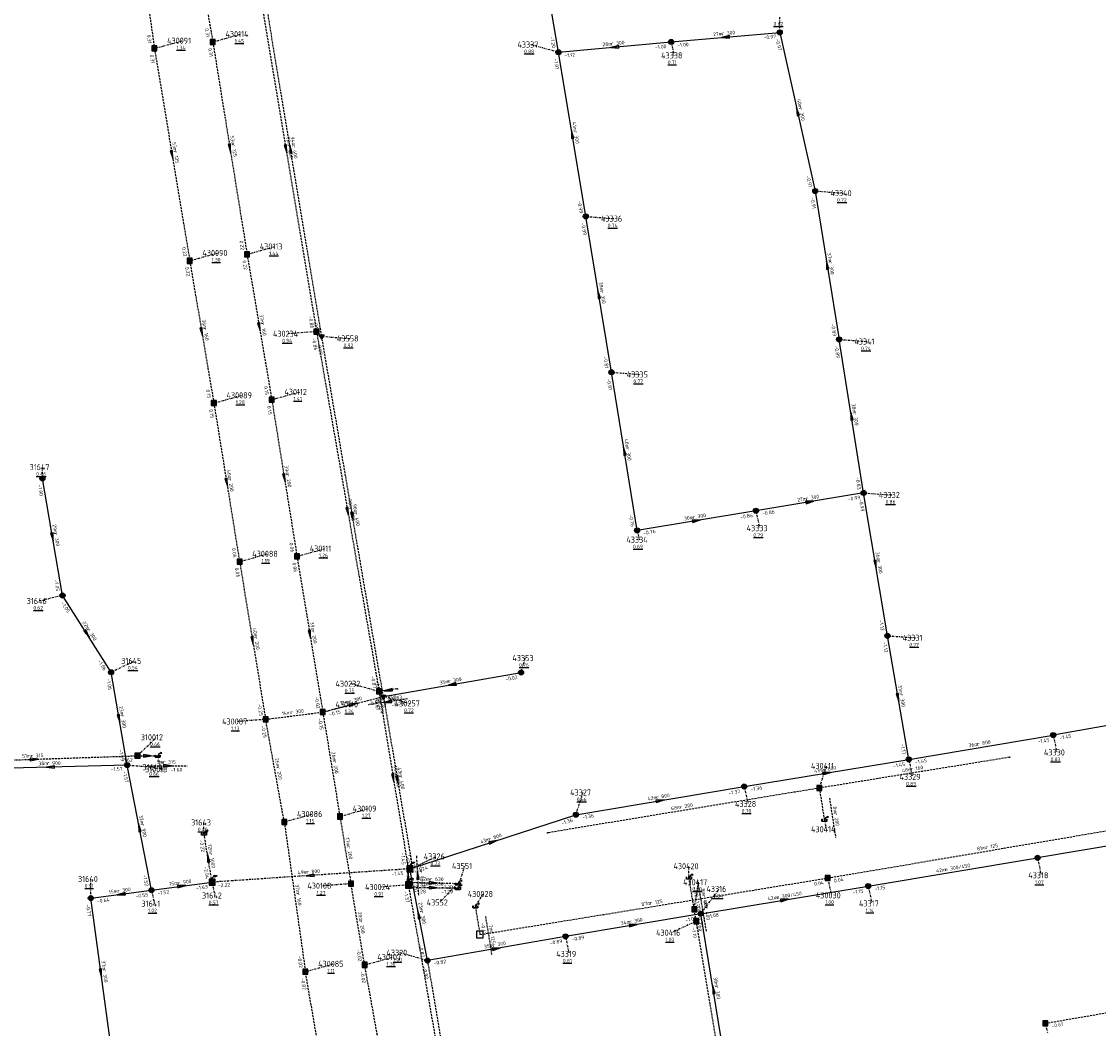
# Model space of a CAD drawing. Extents: x 188323 to 208361, y 565368 to 574910.
# Tile 95 of 256: x 201560 to 201826, y 568140 to 568389. Entities that reach past the tile are written whole.
import ezdxf

# ---------------------------------------------------------------- set-up
doc = ezdxf.new("R2010")
doc.units = 0
for name, pattern in [('BORDER', [1.75, 0.5, -0.25, 0.5, -0.25, 0, -0.25]), ('DASHDOT', [1, 0.5, -0.25, 0, -0.25]), ('DASHED', [0.75, 0.5, -0.25])]:
    doc.linetypes.add(name, pattern=pattern)
doc.layers.get('0').update_dxf_attribs({"linetype": 'CONTINUOUS'})
for name, color, linetype in [('RIO-AFM', 7, 'CONTINUOUS'), ('RIO-BOK', 7, 'CONTINUOUS'), ('RIO-DET', 7, 'CONTINUOUS'), ('RIO-KNP', 7, 'CONTINUOUS'), ('RIO-KNR', 7, 'CONTINUOUS'), ('RIO-LAG_0B', 7, 'CONTINUOUS'), ('RIO-LAG_1B', 7, 'DASHED'), ('RIO-LAG_2B', 7, 'DASHED'), ('RIO-LAG_4', 7, 'BORDER'), ('RIO-LEN', 7, 'CONTINUOUS'), ('RIO-MVD', 1, 'CONTINUOUS'), ('RIO-VRB', 6, 'DASHDOT'), ('RIO-VRH', 7, 'CONTINUOUS')]:
    doc.layers.add(name, color=color, linetype=linetype)
doc.styles.add('RIO-TXT', font='isocp.shx')

# ---------------------------------------------------------------- blocks, each defined once
blk = doc.blocks.new('L_VHR')
blk.add_lwpolyline([(-0.5, 0), (0.5, 0), (-0.5, 0.15), (-0.5, -0.15), (0.5, 0)])
blk = doc.blocks.new('K_IPR')
blk.add_lwpolyline([(-0.5, -0.5), (0.5, -0.5), (0.5, 0.5), (-0.5, 0.5)], close=True)
blk.add_solid([(-0.5, 0.5), (0.5, 0.5), (-0.5, -0.5), (0.5, -0.5)])
at = {"style": 'RIO-TXT', "flags": 1}
blk.add_attdef('KNOOPNAAM', (2, 2), '', height=1, dxfattribs=at)
blk = doc.blocks.new('K_UTB')
blk.add_lwpolyline([(0.5, 0.15), (0.5, -0.3), (-0.5, -0.3), (-0.5, 0.15), (-0.45, 0.15), (-0.45, -0.25), (0, -0.25), (0.45, -0.25), (0.45, 0.15)], close=True)
blk.add_lwpolyline([(0.85, 0.6), (0.55, 0.65), (0.614828, 0.459583), (0.850842, 0.598937)])
blk.add_arc((0.85, -0.25), 0.85, 90, 180)
at = {"style": 'RIO-TXT', "flags": 1}
blk.add_attdef('KNOOPNAAM', (2, 2), '', height=1, dxfattribs=at)
blk = doc.blocks.new('K_IPG')
blk.add_circle((0, 0), 0.5)
for points in [[(0, 0), (-0.5, 0), (-0.433013, 0.25)], [(0, 0), (-0.433013, -0.25), (-0.5, 0)], [(0, 0), (-0.433013, 0.25), (-0.25, 0.433013)], [(0, 0), (-0.25, -0.433013), (-0.433013, -0.25)], [(0, 0), (-0.25, 0.433013), (0, 0.5)], [(0, 0), (0, -0.5), (-0.25, -0.433013)], [(0, 0), (0, 0.5), (0.25, 0.433013)], [(0, 0), (0.25, 0.433013), (0.433013, 0.25)], [(0, 0), (0.433013, 0.25), (0.5, 0)], [(0, 0), (0.5, 0), (0.433013, -0.25)], [(0, 0), (0.433013, -0.25), (0.25, -0.433013)], [(0, 0), (0.25, -0.433013), (0, -0.5)]]:
    blk.add_solid(points)
at = {"style": 'RIO-TXT', "flags": 1}
blk.add_attdef('KNOOPNAAM', (2, 2), '', height=1, dxfattribs=at)
blk = doc.blocks.new('K_OVL')
for points in [[(0.6, 0.6), (-0.6, 0.6), (-0.6, -0.6), (0.6, -0.6)], [(1, 1.25), (0.474823, 0.983111), (0.413034, 1.369554)]]:
    blk.add_lwpolyline(points, close=True)
blk.add_arc((0.81571, 0.439293), 0.83139, 77.193131, 168.854604)
blk.add_solid([(-0.6, 0.6), (0.6, 0.6), (-0.6, -0.6), (0.6, -0.6)])
at = {"style": 'RIO-TXT', "flags": 1}
blk.add_attdef('KNOOPNAAM', (2, 2), '', height=1, dxfattribs=at)
blk = doc.blocks.new('K_DIV')
for p, q in [((-0.65, 0.65), (-0.65, -0.65)), ((0.65, 0.65), (-0.65, 0.65)), ((0.65, -0.65), (0.65, 0.65)), ((-0.65, -0.65), (0.65, -0.65))]:
    blk.add_line(p, q)
blk = doc.blocks.new('K_FIC')
blk.add_circle((0, 0), 0.0625)
at = {"style": 'RIO-TXT', "flags": 1}
blk.add_attdef('KNOOPNAAM', (2, 2), '', height=1, dxfattribs=at)
blk = doc.blocks.new('K_IPD')
blk.add_lwpolyline([(-0.496027, 0.307994), (0.503973, 0.307994), (0.003973, -0.558031)], close=True)
blk.add_solid([(-0.496027, 0.307994), (0.503973, 0.307994), (0.003973, -0.558031)])
at = {"style": 'RIO-TXT', "flags": 1}
blk.add_attdef('KNOOPNAAM', (2, 2), '', height=1, dxfattribs=at)
blk = doc.blocks.new('455_03______310012____310013_')
at = {"layer": 'RIO-LAG_1B'}
blk.add_line((0, 0), (9.821, 0), dxfattribs=at)
at = {"layer": 'RIO-VRH', "xscale": 2, "yscale": 2, "zscale": 2}
blk.add_blockref('L_VHR', (4.9105, 0), dxfattribs=at)
at = {"layer": 'RIO-AFM', "style": 'RIO-TXT'}
blk.add_text('r 315', height=0.9, dxfattribs=at).set_placement((3.8306, 0.5))
at = {"layer": 'RIO-BOK', "style": 'RIO-TXT'}
for s, p in [('-1.59', (1.3998, -1.4)), ('-1.60', (5.7208, -1.4))]:
    blk.add_text(s, height=0.9, dxfattribs=at).set_placement(p)
at = {"layer": 'RIO-LEN', "style": 'RIO-TXT'}
blk.add_text('5m', height=0.9, dxfattribs=at).set_placement((2.2106, 0.5))
blk = doc.blocks.new('752_04______430024__c143326___c')
at = {"layer": 'RIO-LAG_4'}
blk.add_line((0, 0), (-0.477, 9.809), dxfattribs=at)
at = {"layer": 'RIO-VRH', "xscale": 2, "yscale": 2, "zscale": 2, "rotation": 92.7697}
blk.add_blockref('L_VHR', (-0.2385, 4.9045), dxfattribs=at)
at = {"layer": 'RIO-AFM', "style": 'RIO-TXT'}
blk.add_text('r 500', height=0.9, rotation=272.7697, dxfattribs=at).set_placement((0.2093, 6.0079))
at = {"layer": 'RIO-BOK', "style": 'RIO-TXT'}
for s, p in [('-1.45', (-1.807, 8.3426)), ('-1.37', (-1.5962, 4.0277))]:
    blk.add_text(s, height=0.9, rotation=272.7697, dxfattribs=at).set_placement(p)
at = {"layer": 'RIO-LEN', "style": 'RIO-TXT'}
blk.add_text('4m', height=0.9, rotation=272.7697, dxfattribs=at).set_placement((0.1303, 7.626))
blk = doc.blocks.new('754_04______430028____430029_')
at = {"layer": 'RIO-LAG_1B'}
blk.add_line((0, 0), (1.611, -9.688), dxfattribs=at)
at = {"layer": 'RIO-AFM', "style": 'RIO-TXT'}
blk.add_text('r 125', height=0.9, rotation=279.4174, dxfattribs=at).set_placement((1.1219, -3.6966))
at = {"layer": 'RIO-BOK', "style": 'RIO-TXT'}
blk.add_text('-0.42', height=0.9, rotation=279.4174, dxfattribs=at).set_placement((-1.1513, -1.6106))
at = {"layer": 'RIO-LEN', "style": 'RIO-TXT'}
blk.add_text('7m', height=0.9, rotation=279.4174, dxfattribs=at).set_placement((0.856, -2.0986))
blk = doc.blocks.new('778_04______430233____430232_')
at = {"layer": 'RIO-LAG_1B'}
blk.add_line((0, 0), (-9.714, -1.447), dxfattribs=at)
at = {"layer": 'RIO-VRH', "xscale": 2, "yscale": 2, "zscale": 2, "rotation": 188.4491}
blk.add_blockref('L_VHR', (-4.857, -0.7235), dxfattribs=at)
at = {"layer": 'RIO-AFM', "style": 'RIO-TXT'}
blk.add_text('r 250', height=0.9, rotation=368.4492, dxfattribs=at).set_placement((-5.9991, -0.3872))
at = {"layer": 'RIO-BOK', "style": 'RIO-TXT'}
for s, p in [('-0.87', (-8.1229, -2.6251)), ('-0.70', (-3.8493, -1.9874))]:
    blk.add_text(s, height=0.9, rotation=368.4492, dxfattribs=at).set_placement(p)
at = {"layer": 'RIO-LEN', "style": 'RIO-TXT'}
blk.add_text('5m', height=0.9, rotation=368.4492, dxfattribs=at).set_placement((-7.6014, -0.6263))
blk = doc.blocks.new('807_04______430411____430414_')
at = {"layer": 'RIO-LAG_1B'}
blk.add_line((0, 0), (1.505, -9.705), dxfattribs=at)
at = {"layer": 'RIO-AFM', "style": 'RIO-TXT'}
blk.add_text('r 200', height=0.9, rotation=278.787, dxfattribs=at).set_placement((1.0811, -3.7087))
at = {"layer": 'RIO-LEN', "style": 'RIO-TXT'}
blk.add_text('8m', height=0.9, rotation=278.787, dxfattribs=at).set_placement((0.8329, -2.1078))
blk = doc.blocks.new('808_04______430416____430417_')
at = {"layer": 'RIO-LAG_1B'}
blk.add_line((0, 0), (-1.639, 9.683), dxfattribs=at)
at = {"layer": 'RIO-AFM', "style": 'RIO-TXT'}
blk.add_text('r 400', height=0.9, rotation=279.5959, dxfattribs=at).set_placement((-0.5057, 5.9904))
at = {"layer": 'RIO-BOK', "style": 'RIO-TXT'}
for p in [(-2.7853, 8.0689), (-2.063, 3.8097)]:
    blk.add_text('-1.70', height=0.9, rotation=279.5959, dxfattribs=at).set_placement(p)
at = {"layer": 'RIO-LEN', "style": 'RIO-TXT'}
blk.add_text('3m', height=0.9, rotation=279.5959, dxfattribs=at).set_placement((-0.7765, 7.5876))
blk = doc.blocks.new('809_04______430417____430420_')
at = {"layer": 'RIO-LAG_1B'}
blk.add_line((0, 0), (-1.636, 9.683), dxfattribs=at)
at = {"layer": 'RIO-AFM', "style": 'RIO-TXT'}
blk.add_text('r 400', height=0.9, rotation=279.5764, dxfattribs=at).set_placement((-0.504, 5.99))
at = {"layer": 'RIO-BOK', "style": 'RIO-TXT'}
for p in [(-2.7828, 8.0693), (-2.062, 3.8098)]:
    blk.add_text('-1.10', height=0.9, rotation=279.5764, dxfattribs=at).set_placement(p)
at = {"layer": 'RIO-LEN', "style": 'RIO-TXT'}
blk.add_text('8m', height=0.9, rotation=279.5764, dxfattribs=at).set_placement((-0.7743, 7.5873))

msp = doc.modelspace()

# ---------------------------------------------------------------- linework, layer by layer
at = {"layer": 'RIO-LAG_0B'}
for p, q in [((201692.768, 568381.504), (201686.992, 568416.064)), ((201720.672, 568384.064), (201747.552, 568386.432)), ((201747.552, 568386.432), (201756.336, 568347.136)), ((201692.768, 568381.504), (201720.672, 568384.064)), ((201699.536, 568340.864), (201692.768, 568381.504)), ((201756.336, 568347.136), (201762.256, 568310.4)), ((201705.888, 568302.272), (201699.536, 568340.864)), ((201768.336, 568272.384), (201762.256, 568310.4)), ((201712.224, 568263.104), (201705.888, 568302.272)), ((201570, 568246.976), (201564.992, 568275.968)), ((201768.336, 568272.384), (201741.664, 568267.968)), ((201774.224, 568236.992), (201768.336, 568272.384)), ((201741.664, 568267.968), (201712.224, 568263.104)), ((201582, 568227.968), (201570, 568246.976)), ((201779.52, 568206.4), (201774.224, 568236.992)), ((201586, 568204.992), (201582, 568227.968)), ((201649.424, 568221.952), (201683.504, 568227.904)), ((201850.864, 568218.624), (201815.28, 568212.416)), ((201779.52, 568206.4), (201815.28, 568212.416)), ((201586, 568204.992), (201548, 568204.032)), ((201592, 568174.016), (201586, 568204.992)), ((201738.784, 568199.68), (201779.52, 568206.4)), ((201697.104, 568192.704), (201738.784, 568199.68)), ((201655.968, 568179.264), (201697.104, 568192.704)), ((201854.208, 568189.184), (201811.392, 568182.016)), ((201769.488, 568175.04), (201811.392, 568182.016)), ((201660.336, 568156.608), (201655.968, 568179.264)), ((201592, 568174.016), (201607.008, 568176)), ((201728.048, 568168.192), (201769.488, 568175.04)), ((201576.992, 568172.032), (201592, 568174.016)), ((201582, 568134.976), (201576.992, 568172.032)), ((201728.048, 568168.192), (201694.512, 568162.56)), ((201734.176, 568130.496), (201728.048, 568168.192)), ((201694.512, 568162.56), (201660.336, 568156.608))]:
    msp.add_line(p, q, dxfattribs=at)
at = {"layer": 'RIO-LAG_1B'}
for p, q in [((201587.696, 568417.728), (201592.736, 568382.464)), ((201601.2, 568418.88), (201607.184, 568384.064)), ((201617.76, 568402.752), (201632.864, 568312.32)), ((201607.184, 568384.064), (201615.68, 568331.456)), ((201592.736, 568382.464), (201601.472, 568329.856)), ((201601.472, 568329.856), (201607.44, 568294.656)), ((201615.68, 568331.456), (201621.776, 568295.488)), ((201632.864, 568312.32), (201648.352, 568223.232)), ((201621.776, 568295.488), (201628.032, 568256.704)), ((201607.44, 568294.656), (201613.808, 568255.36)), ((201613.808, 568255.36), (201620.272, 568216.32)), ((201628.032, 568256.704), (201634.416, 568218.112)), ((201652.864, 568223.872), (201648.352, 568223.232)), ((201634.416, 568218.112), (201649.424, 568221.952)), ((201620.272, 568216.32), (201634.416, 568218.112)), ((201634.416, 568218.112), (201638.656, 568192.256)), ((201624.88, 568190.912), (201620.272, 568216.32)), ((201537.36, 568205.568), (201588.544, 568207.296)), ((201588.544, 568207.296), (201593.536, 568207.296)), ((201804.464, 568206.912), (201757.376, 568199.296)), ((201757.376, 568199.296), (201690.112, 568188.224)), ((201757.376, 568199.296), (201758.592, 568191.424)), ((201624.88, 568190.912), (201630.112, 568153.856)), ((201638.656, 568192.256), (201641.392, 568175.616)), ((201759.456, 568177.024), (201839.504, 568190.592)), ((201644.784, 568155.52), (201641.392, 568175.616)), ((201673.328, 568163.008), (201759.456, 568177.024)), ((201726.4, 568169.28), (201725.072, 568177.152)), ((201672.176, 568169.984), (201673.328, 568163.008)), ((201726.896, 568166.336), (201726.4, 568169.28)), ((201739.328, 568091.904), (201726.896, 568166.336)), ((201637.296, 568112.32), (201630.112, 568153.856)), ((201652.336, 568113.792), (201644.784, 568155.52)), ((201813.312, 568141.056), (201849.696, 568147.328))]:
    msp.add_line(p, q, dxfattribs=at)
for points in [[(201648.352, 568223.232), (201655.392, 568180.48), (201655.472, 568179.264)], [(201671.584, 568084.48), (201659.008, 568156.608), (201655.664, 568175.296)]]:
    msp.add_lwpolyline(points, dxfattribs=at)
at = {"layer": 'RIO-LAG_2B'}
for p, q in [((201634.144, 568311.168), (201618.672, 568403.904)), ((201649.424, 568221.952), (201634.144, 568311.168)), ((201660.336, 568156.608), (201672.24, 568086.208))]:
    msp.add_line(p, q, dxfattribs=at)
msp.add_lwpolyline([(201649.424, 568221.952), (201656.416, 568180.736), (201655.968, 568179.264)], dxfattribs=at)
at = {"layer": 'RIO-LAG_4'}
for p, q in [((201607.008, 568176), (201604.992, 568188.032)), ((201655.472, 568179.264), (201607.008, 568176)), ((201655.664, 568175.296), (201655.472, 568179.264)), ((201655.664, 568175.936), (201667.872, 568175.68)), ((201655.664, 568174.72), (201667.856, 568174.528))]:
    msp.add_line(p, q, dxfattribs=at)
at = {"layer": 'RIO-VRB'}
for p, q in [((201747.56, 568386.45), (201747.5595, 568390.225)), ((201607.19, 568384.07), (201614.1575, 568385.9987)), ((201592.73, 568382.44), (201599.6975, 568384.3687)), ((201692.77, 568381.49), (201685.8021, 568383.4165)), ((201720.67, 568384.04), (201721.3771, 568380.7268)), ((201756.33, 568347.15), (201763.2975, 568346.6213)), ((201699.53, 568340.84), (201706.4975, 568340.3113)), ((201615.68, 568331.48), (201622.6475, 568333.4087)), ((201601.48, 568329.88), (201608.4475, 568331.8087)), ((201632.87, 568312.33), (201625.9029, 568311.7991)), ((201634.14, 568311.16), (201641.1075, 568310.6313)), ((201762.26, 568310.4), (201769.2275, 568309.8713)), ((201705.89, 568302.25), (201712.8575, 568301.7213)), ((201621.77, 568295.48), (201628.7375, 568297.4087)), ((201607.44, 568294.63), (201614.4075, 568296.5587)), ((201565, 568276), (201564.9997, 568278.775)), ((201768.33, 568272.4), (201775.2975, 568271.8713)), ((201741.67, 568267.95), (201742.5506, 568263.652)), ((201712.23, 568263.13), (201712.7635, 568260.8016)), ((201628.04, 568256.68), (201635.0075, 568258.6087)), ((201613.81, 568255.38), (201620.7775, 568257.3087)), ((201570, 568247), (201564.2921, 568245.6202)), ((201774.22, 568237.02), (201781.1875, 568236.4913)), ((201582, 568228), (201587.7086, 568230.778)), ((201683.5, 568227.9), (201684.5514, 568231.4897)), ((201648.36, 568223.2), (201641.3921, 568225.1265)), ((201634.42, 568218.08), (201641.3875, 568220.0087)), ((201649.43, 568221.98), (201656.0782, 568220.26)), ((201620.27, 568216.31), (201613.3029, 568215.7791)), ((201815.28, 568212.42), (201816.1606, 568208.122)), ((201588.54, 568207.27), (201593.1934, 568211.8753)), ((201593.54, 568207.27), (201594.2471, 568203.9568)), ((201586, 568205), (201592.9675, 568204.4713)), ((201757.38, 568199.32), (201759.1152, 568204.7892)), ((201779.52, 568206.37), (201780.4006, 568202.072)), ((201738.79, 568199.66), (201739.6706, 568195.362)), ((201697.11, 568192.73), (201698.8452, 568198.1992)), ((201638.66, 568192.28), (201645.6275, 568194.2087)), ((201605, 568188), (201604.9997, 568190.775)), ((201624.88, 568190.94), (201631.8475, 568192.8687)), ((201758.6, 568191.42), (201759.1335, 568189.0916)), ((201655.97, 568179.25), (201662.6182, 568182.37)), ((201811.4, 568182), (201812.2806, 568177.702)), ((201667.85, 568174.52), (201669.5852, 568179.9892)), ((201725.07, 568177.18), (201725.0697, 568179.955)), ((201577, 568172), (201576.9994, 568176.775)), ((201607, 568176), (201607.7071, 568172.6868)), ((201641.39, 568175.62), (201634.4229, 568175.0891)), ((201655.66, 568175.31), (201648.6929, 568174.7791)), ((201667.87, 568175.69), (201663.3245, 568170.9684)), ((201726.4, 568169.29), (201727.4541, 568175.9729)), ((201759.45, 568177.05), (201760.3306, 568172.752)), ((201769.49, 568175.02), (201770.3706, 568170.722)), ((201592, 568174), (201592.7071, 568170.6868)), ((201672.17, 568170.01), (201674.1464, 568173.0658)), ((201728.05, 568168.2), (201732.5972, 568174.3202)), ((201726.9, 568166.33), (201720.7742, 568163.4902)), ((201694.51, 568162.53), (201695.3906, 568158.232)), ((201644.79, 568155.5), (201651.7575, 568157.4287)), ((201660.34, 568156.59), (201653.3721, 568158.5165)), ((201630.11, 568153.84), (201637.0775, 568155.7687)), ((201813.32, 568141.07), (201813.8535, 568138.7416))]:
    msp.add_line(p, q, dxfattribs=at)

# ---------------------------------------------------------------- block references
at = {"layer": 'RIO-DET'}
for name, p in [('778_04______430233____430232_', (201655.376, 568221.376)), ('455_03______310012____310013_', (201591.04, 568204.8)), ('807_04______430411____430414_', (201759.872, 568196.8)), ('752_04______430024__c143326___c', (201658.16, 568172.8)), ('809_04______430417____430420_', (201728.896, 568166.784)), ('808_04______430416____430417_', (201729.408, 568163.84)), ('754_04______430028____430029_', (201674.672, 568167.488))]:
    msp.add_blockref(name, p, dxfattribs=at)
at = {"layer": 'RIO-KNP', "xscale": 1.25, "yscale": 1.25, "zscale": 1.25}
for name, p in [('K_IPG', (201747.552, 568386.432)), ('K_IPR', (201592.736, 568382.464)), ('K_IPR', (201607.184, 568384.064)), ('K_IPG', (201720.672, 568384.064)), ('K_IPG', (201692.768, 568381.504)), ('K_IPG', (201756.336, 568347.136)), ('K_IPG', (201699.536, 568340.864)), ('K_IPR', (201615.68, 568331.456)), ('K_IPR', (201601.472, 568329.856)), ('K_IPR', (201632.864, 568312.32)), ('K_IPD', (201634.144, 568311.168)), ('K_IPG', (201762.256, 568310.4)), ('K_IPG', (201705.888, 568302.272)), ('K_IPR', (201607.44, 568294.656)), ('K_IPR', (201621.776, 568295.488)), ('K_IPG', (201564.992, 568275.968)), ('K_IPG', (201768.336, 568272.384)), ('K_IPG', (201741.664, 568267.968)), ('K_IPG', (201712.224, 568263.104)), ('K_IPR', (201613.808, 568255.36)), ('K_IPR', (201628.032, 568256.704)), ('K_IPG', (201570, 568246.976)), ('K_IPG', (201774.224, 568236.992)), ('K_IPG', (201582, 568227.968)), ('K_IPG', (201683.504, 568227.904)), ('K_IPR', (201648.352, 568223.232)), ('K_FIC', (201652.864, 568223.872)), ('K_IPD', (201649.424, 568221.952)), ('K_IPR', (201634.416, 568218.112)), ('K_IPR', (201620.272, 568216.32)), ('K_IPG', (201815.28, 568212.416)), ('K_IPR', (201588.544, 568207.296)), ('K_UTB', (201593.536, 568207.296)), ('K_IPG', (201779.52, 568206.4)), ('K_FIC', (201804.464, 568206.912)), ('K_IPG', (201586, 568204.992)), ('K_IPG', (201738.784, 568199.68)), ('K_IPR', (201757.376, 568199.296)), ('K_IPR', (201624.88, 568190.912)), ('K_IPR', (201638.656, 568192.256)), ('K_IPG', (201697.104, 568192.704)), ('K_UTB', (201758.592, 568191.424)), ('K_UTB', (201604.992, 568188.032)), ('K_FIC', (201690.112, 568188.224)), ('K_OVL', (201655.968, 568179.264)), ('K_IPG', (201811.392, 568182.016)), ('K_OVL', (201607.008, 568176)), ('K_UTB', (201725.072, 568177.152)), ('K_IPR', (201759.456, 568177.024)), ('K_IPR', (201641.392, 568175.616)), ('K_OVL', (201655.664, 568175.296)), ('K_UTB', (201667.856, 568174.528)), ('K_UTB', (201667.872, 568175.68)), ('K_IPG', (201769.488, 568175.04)), ('K_IPG', (201576.992, 568172.032)), ('K_IPG', (201592, 568174.016)), ('K_UTB', (201672.176, 568169.984)), ('K_IPR', (201726.4, 568169.28)), ('K_IPR', (201726.896, 568166.336)), ('K_IPG', (201728.048, 568168.192)), ('K_DIV', (201673.328, 568163.008)), ('K_IPG', (201694.512, 568162.56)), ('K_IPR', (201644.784, 568155.52)), ('K_IPG', (201660.336, 568156.608)), ('K_IPR', (201630.112, 568153.856)), ('K_IPR', (201813.312, 568141.056))]:
    msp.add_blockref(name, p, dxfattribs=at)
at = {"layer": 'RIO-VRH', "xscale": 2, "yscale": 2, "zscale": 2}
for p, rotation in [((201734.115, 568385.245), 185.1209), ((201706.72, 568382.765), 185.2217), ((201751.945, 568366.8), 462.5876), ((201696.15, 568361.165), 99.4499), ((201611.435, 568357.775), 279.1787), ((201597.105, 568356.16), 279.4598), ((201625.315, 568357.555), 279.492), ((201626.405, 568357.52), 99.4805), ((201759.295, 568328.775), 459.1744), ((201702.71, 568321.545), 99.3669), ((201618.725, 568313.48), 279.6097), ((201604.46, 568312.255), 279.6048), ((201765.295, 568291.4), 99.0837), ((201709.06, 568282.69), 99.2138), ((201610.625, 568275.005), 279.2265), ((201624.905, 568276.08), 279.1877), ((201640.615, 568267.765), 279.8671), ((201755, 568270.175), 369.4753), ((201641.785, 568266.57), 279.7369), ((201726.95, 568265.54), 369.2972), ((201567.5, 568261.5), 279.7905), ((201771.275, 568254.71), 279.46), ((201576, 568237.5), 302.2815), ((201617.04, 568235.845), 279.3967), ((201631.23, 568237.38), 279.3934), ((201666.465, 568224.94), 189.8563), ((201650.615, 568223.535), 188.4491), ((201776.87, 568221.695), 279.8187), ((201641.925, 568220.03), 14.5634), ((201584, 568216.5), 279.8739), ((201562.95, 568206.405), 1.9358), ((201567, 568204.5), 181.5073), ((201651.875, 568201.83), 279.3487), ((201652.92, 568201.345), 279.6077), ((201759.155, 568203.015), 9.3541), ((201717.95, 568196.195), 9.4391), ((201589, 568189.5), 100.962), ((201676.54, 568185.99), 18.1402), ((201606, 568182), 99.4704), ((201631.235, 568177.625), 183.8357), ((201655.565, 568177.28), 92.7697), ((201599.5, 568175), 7.5939), ((201661.755, 568174.615), 359.1071), ((201661.765, 568175.8), 358.9679), ((201584.5, 568173), 187.5939), ((201748.77, 568171.61), 9.3448), ((201658.155, 568167.92), 100.9235), ((201711.28, 568165.365), 369.5943), ((201677.425, 568159.56), 369.8606), ((201579.5, 568153.5), 277.7043), ((201731.115, 568149.345), 99.2412)]:
    msp.add_blockref('L_VHR', p, dxfattribs=dict(at, rotation=rotation))
msp.add_blockref('L_VHR', (201591.04, 568207.27), dxfattribs=at)

# ---------------------------------------------------------------- texts
at = {"layer": 'RIO-AFM', "style": 'RIO-TXT'}
for s, rotation, p in [('r 300', 5.1209, (201733.2633, 568385.6707)), ('r 300', 5.2217, (201705.8678, 568383.1892)), ('r 300', 282.5876, (201752.2684, 568367.7027)), ('r 300', 279.4499, (201696.5227, 568362.0485)), ('r 125', 279.4598, (201597.4813, 568357.0442)), ('r 125', 279.1787, (201611.8156, 568358.6576)), ('r 250', 279.492, (201625.7028, 568358.4415)), ('r 400', 279.4805, (201626.7937, 568358.4066)), ('r 300', 279.1744, (201759.6707, 568329.6565)), ('r 300', 279.3669, (201703.0833, 568322.428)), ('r 160', 279.6097, (201619.0937, 568314.3644)), ('r 160', 279.6048, (201604.8286, 568313.1392)), ('r 300', 279.0837, (201765.6724, 568292.2812)), ('r 300', 279.2138, (201709.4358, 568283.5719)), ('r 200', 279.1877, (201625.2811, 568276.9617)), ('r 200', 279.2265, (201611.0006, 568275.8871)), ('r 300', 369.4753, (201754.1168, 568270.5427)), ('r 250', 279.8671, (201640.9966, 568268.6542)), ('r 400', 279.7369, (201642.1686, 568267.458)), ('r 300', 369.2972, (201726.0677, 568265.9113)), ('r 300', 279.7905, (201567.8637, 568262.3853)), ('r 300', 279.46, (201771.6458, 568255.5936)), ('r 300', 302.2815, (201575.9956, 568238.4557)), ('r 200', 279.3967, (201617.413, 568236.7281)), ('r 200', 279.3934, (201631.6028, 568238.2632)), ('r 300', 9.8563, (201665.5812, 568225.2939)), ('r 300', 14.5634, (201641.0152, 568220.3102)), ('r 300', 279.8187, (201777.2338, 568222.5806)), ('r 300', 279.8739, (201584.3605, 568217.3852)), ('r 300', 7.1293, (201626.4791, 568217.5906)), ('r 800', 9.6016, (201796.5179, 568209.7529)), ('r 315', 1.9358, (201562.1235, 568206.8773)), ('r 900', 361.5073, (201566.1765, 568204.99)), ('r 200', 280.3069, (201622.9296, 568204.5132)), ('r 200', 279.3408, (201636.9097, 568206.0619)), ('r 800', 9.3541, (201758.2746, 568203.3767)), ('r 160', 369.179, (201780.0426, 568203.5037)), ('r 250', 279.3487, (201652.2499, 568202.7129)), ('r 400', 279.6077, (201653.2904, 568202.2295)), ('r 800', 9.4391, (201717.0689, 568196.5554)), ('r 200', 369.3522, (201722.8607, 568194.1625)), ('r 900', 280.962, (201589.3462, 568190.3924)), ('r 800', 18.1402, (201675.6146, 568186.2129)), ('r 125', 9.5913, (201798.598, 568184.173)), ('r 1000', 279.4705, (201606.3187, 568183.1485)), ('r 200', 279.3142, (201640.3922, 568184.8313)), ('e 300/450', 9.4547, (201788.4985, 568178.6927)), ('r 800', 363.8357, (201630.3917, 568178.0845)), ('r 900', 7.5939, (201598.6307, 568175.3885)), ('r 630', 359.1071, (201660.9645, 568175.1307)), ('r 630', 358.9679, (201660.9655, 568176.3178)), ('r 300', 7.5939, (201583.6307, 568173.3885)), ('r 160', 278.0324, (201627.8882, 568173.2641)), ('e 300/450', 9.3448, (201746.8237, 568171.7964)), ('r 125', 9.2584, (201715.5097, 568170.3931)), ('r 300', 280.9235, (201658.4992, 568168.8118)), ('r 300', 369.5943, (201710.3956, 568165.733)), ('r 200', 279.5997, (201643.4539, 568166.4433)), ('r 300', 369.8606, (201676.5391, 568159.9241)), ('r 300', 277.7043, (201579.8982, 568154.3716)), ('r 300', 279.2412, (201731.4899, 568150.2273))]:
    msp.add_text(s, height=0.9, rotation=rotation, dxfattribs=at).set_placement(p)
at = {"layer": 'RIO-BOK', "style": 'RIO-TXT'}
for s, rotation, p in [('0.31', 278.1315, (201590.8611, 568385.7695)), ('0.31', 279.7635, (201605.227, 568387.3442)), ('-0.97', 5.1209, (201743.6003, 568384.6895)), ('-1.20', 279.4973, (201690.7326, 568385.3064)), ('-1.00', 5.2217, (201716.7139, 568382.2726)), ('-1.00', 5.1209, (201722.1892, 568382.7705)), ('-0.97', 282.5876, (201746.4995, 568384.7782)), ('0.31', 279.4598, (201591.5799, 568380.8286)), ('0.31', 279.1787, (201606.032, 568382.4643)), ('-1.12', 5.2217, (201694.2914, 568380.2232)), ('-1.01', 279.4499, (201691.6196, 568379.8788)), ('-0.91', 282.5876, (201754.093, 568350.8516)), ('-0.91', 279.1744, (201755.1719, 568345.5443)), ('-0.99', 279.4499, (201697.4997, 568344.6583)), ('-0.99', 279.3669, (201698.3773, 568339.2305)), ('0.22', 279.1787, (201613.7616, 568334.7766)), ('0.22', 279.4598, (201599.5455, 568333.1666)), ('0.22', 279.6097, (201614.5341, 568329.8656)), ('0.22', 279.6048, (201600.334, 568328.2657)), ('-0.86', 279.492, (201630.8684, 568316.1522)), ('-0.99', 279.4805, (201632.1405, 568314.9831)), ('-0.89', 279.1744, (201760.2455, 568314.2277)), ('-0.86', 279.8671, (201631.7314, 568310.7105)), ('-0.99', 279.7369, (201632.9977, 568309.543)), ('-0.89', 279.0837, (201761.0993, 568308.7962)), ('-0.81', 279.3669, (201703.8638, 568306.0713)), ('-0.81', 279.2138, (201704.733, 568300.6435)), ('0.15', 279.6048, (201605.4863, 568297.9098)), ('0.15', 279.6097, (201619.8164, 568298.7599)), ('0.15', 279.2265, (201606.2833, 568293.0233)), ('0.15', 279.1877, (201620.6123, 568293.8741)), ('-0.83', 279.0837, (201766.3223, 568276.2314)), ('-1.00', 279.7905, (201563.8592, 568274.382)), ('-0.99', 369.4753, (201764.5139, 568270.3584)), ('-0.99', 279.46, (201767.1799, 568270.7886)), ('-0.86', 369.4753, (201743.2819, 568266.8006)), ('-0.76', 279.2138, (201710.2144, 568266.9566)), ('-0.86', 369.2972, (201737.8471, 568265.922)), ('-0.76', 369.2972, (201713.8383, 568261.9756)), ('0.06', 279.1877, (201626.1124, 568259.9744)), ('0.06', 279.2265, (201611.8804, 568258.6733)), ('0.06', 279.3934, (201626.888, 568255.0699)), ('0.06', 279.3967, (201612.6581, 568253.7699)), ('-1.05', 279.7905, (201567.9395, 568250.8055)), ('-1.05', 302.2815, (201569.565, 568245.0686)), ('-1.12', 279.46, (201772.1855, 568240.838)), ('-1.12', 279.8187, (201773.08, 568235.4014)), ('-1.06', 302.2815, (201578.637, 568230.7247)), ('-1.06', 279.8739, (201580.8616, 568226.3803)), ('-0.87', 279.8671, (201646.3326, 568227.0095)), ('-1.14', 279.7369, (201647.4113, 568225.7933)), ('-0.02', 9.8563, (201679.6995, 568225.8186)), ('-0.25', 279.3967, (201618.2422, 568220.1302)), ('-0.02', 279.3934, (201632.392, 568221.9005)), ('-0.58', 14.5634, (201645.8132, 568219.5938)), ('-0.87', 279.3487, (201647.2068, 568221.5908)), ('-1.14', 279.6077, (201648.2841, 568220.3656)), ('-0.83', 9.8563, (201651.0488, 568220.8403)), ('-0.15', 14.5634, (201636.1269, 568217.077)), ('-0.25', 280.3069, (201619.1438, 568214.6818)), ('-0.15', 279.3408, (201633.2665, 568216.471)), ('-1.45', 369.8995, (201816.9004, 568211.2825)), ('-1.17', 279.8187, (201777.4587, 568210.1746)), ('-1.45', 9.6016, (201811.4706, 568210.3556)), ('-1.09', 279.8739, (201583.9303, 568208.8012)), ('-1.62', 1.9358, (201584.4892, 568205.7323)), ('-1.57', 361.5073, (201581.9382, 568203.5141)), ('-1.45', 9.3541, (201775.7019, 568204.3221)), ('-1.45', 9.6016, (201781.1337, 568205.2231)), ('-1.57', 280.962, (201584.8925, 568203.359)), ('-1.37', 9.4391, (201734.9747, 568197.6064)), ('-1.36', 9.3541, (201740.3987, 568198.5062)), ('-1.36', 18.1402, (201693.6494, 568190.1229)), ('-1.36', 9.4391, (201698.7204, 568191.5785)), ('-2.22', 279.4705, (201603.8502, 568186.3884)), ('-1.45', 273.7914, (201653.8007, 568183.2486)), ('-1.22', 253.2214, (201655.812, 568183.5804)), ('-1.24', 18.1402, (201657.7361, 568178.3554)), ('-1.52', 280.962, (201589.8636, 568177.7622)), ('-2.04', 279.4705, (201604.9501, 568179.8148)), ('-1.45', 363.8357, (201651.4708, 568177.607)), ('-0.93', 280.9235, (201654.8614, 568177.6097)), ('-1.63', 7.5939, (201603.12, 568174.0703)), ('-2.22', 363.8357, (201608.4911, 568174.6977)), ('-1.28', 358.9679, (201657.0352, 568174.4859)), ('-1.29', 358.9679, (201663.7492, 568174.3692)), ('0.04', 9.2584, (201756.1605, 568175.0952)), ('0.04', 9.5913, (201761.0635, 568175.9028)), ('-1.15', 9.4547, (201771.1008, 568173.869)), ('-0.64', 7.5939, (201578.5725, 568170.7973)), ('-0.55', 7.5939, (201588.12, 568172.0703)), ('-1.52', 7.5939, (201593.5725, 568172.7973)), ('-1.37', 280.1243, (201654.5287, 568173.6854)), ('-1.28', 359.1071, (201657.0387, 568173.2892)), ('-1.29', 359.1071, (201663.7529, 568173.1888)), ('-1.15', 9.3448, (201765.6711, 568172.9727)), ('-0.77', 277.7043, (201575.8011, 568170.4246)), ('-1.01', 369.5943, (201724.2373, 568166.1548)), ('-1.08', 9.3448, (201729.6585, 568167.0459)), ('-1.10', 279.4854, (201725.7506, 568164.7181)), ('-1.08', 279.2412, (201726.8938, 568166.593)), ('-0.89', 369.8606, (201690.7072, 568160.4676)), ('-0.89', 369.5943, (201696.1243, 568161.3839)), ('-0.02', 279.5997, (201642.7367, 568159.3107)), ('-0.82', 280.9235, (201658.2008, 568160.3529)), ('-0.02', 278.0324, (201628.1723, 568157.7075)), ('-0.82', 369.8606, (201661.9596, 568155.4514)), ('-0.02', 280.2524, (201643.6623, 568153.8728)), ('-0.82', 279.6037, (201659.1939, 568154.9757)), ('-0.02', 279.8238, (201628.9702, 568152.2213)), ('-0.61', 9.793, (201814.9375, 568139.9285))]:
    msp.add_text(s, height=0.9, rotation=rotation, dxfattribs=at).set_placement(p)
at = {"layer": 'RIO-KNR', "style": 'RIO-TXT'}
for s, p in [('430114', (201610.3325, 568385.2487)), ('430091', (201595.8725, 568383.6187)), ('43337', (201682.6146, 568382.6665)), ('43338', (201718.1896, 568379.9768)), ('43340', (201760.11, 568345.8713)), ('43336', (201703.31, 568339.5613)), ('430090', (201604.6225, 568331.0587)), ('430113', (201618.8225, 568332.6587)), ('430234', (201622.0779, 568311.0491)), ('43558', (201637.92, 568309.8813)), ('43341', (201766.04, 568309.1213)), ('43335', (201709.67, 568300.9713)), ('430089', (201610.5825, 568295.8087)), ('430112', (201624.9125, 568296.6587)), ('31647', (201561.8122, 568278.025)), ('43332', (201772.11, 568271.1213)), ('43333', (201739.3631, 568262.902)), ('43334', (201709.576, 568260.0516)), ('430088', (201616.9525, 568256.5587)), ('430111', (201631.1825, 568257.8587)), ('31646', (201561.1046, 568244.8702)), ('43331', (201778, 568235.7413)), ('31645', (201584.5211, 568230.028)), ('43353', (201681.3639, 568230.7397)), ('430232', (201637.5671, 568224.3765)), ('430110', (201637.5625, 568219.2587)), ('430257', (201652.2532, 568219.51)), ('430087', (201609.4779, 568215.0291)), ('310012', (201589.3684, 568211.1253)), ('43330', (201812.9731, 568207.372)), ('31644', (201589.78, 568203.7213)), ('310013', (201590.4221, 568203.2068)), ('430411', (201755.2902, 568204.0392)), ('43329', (201777.2131, 568201.322)), ('43327', (201695.6577, 568197.4492)), ('43328', (201736.4831, 568194.612)), ('430086', (201628.0225, 568192.1187)), ('430109', (201641.8025, 568193.4587)), ('31643', (201601.8122, 568190.025)), ('430414', (201755.3085, 568188.3416)), ('43326', (201659.4307, 568181.62)), ('43551', (201666.3977, 568179.2392)), ('430420', (201721.2447, 568179.205)), ('31640', (201573.8119, 568176.025)), ('43318', (201809.0931, 568176.952)), ('430108', (201630.5979, 568174.3391)), ('430024', (201644.8679, 568174.0291)), ('430417', (201723.6291, 568175.2229)), ('43316', (201729.4097, 568173.5702)), ('31642', (201604.5196, 568171.9368)), ('430028', (201670.3214, 568172.3158)), ('430030', (201756.5056, 568172.002)), ('31641', (201589.5196, 568169.9368)), ('43552', (201660.137, 568170.2184)), ('43317', (201767.1831, 568169.972)), ('430416', (201716.9492, 568162.7402)), ('43320', (201650.1846, 568157.7665)), ('43319', (201692.2031, 568157.482)), ('430085', (201633.2525, 568155.0187)), ('430107', (201647.9325, 568156.6787))]:
    msp.add_text(s, height=1.5, dxfattribs=at).set_placement(p)
at = {"layer": 'RIO-LEN', "style": 'RIO-TXT'}
for s, rotation, p in [('27m', 5.1209, (201731.1119, 568385.4779)), ('28m', 5.2217, (201703.7168, 568382.9926)), ('40m', 282.5876, (201751.7966, 568369.8105)), ('41m', 279.4499, (201696.167, 568364.179)), ('53m', 279.4598, (201597.1252, 568359.1747)), ('53m', 279.1787, (201611.47, 568360.7898)), ('92m', 279.492, (201625.3455, 568360.5717)), ('94m', 279.4805, (201626.4368, 568360.537)), ('37m', 279.1744, (201759.3252, 568331.7887)), ('39m', 279.3669, (201702.7307, 568324.559)), ('37m', 279.6097, (201618.7321, 568316.4939)), ('36m', 279.6048, (201604.4671, 568315.2688)), ('38m', 279.0837, (201765.3303, 568294.4139)), ('40m', 279.2138, (201709.0889, 568285.7039)), ('39m', 279.1877, (201624.9352, 568279.0938)), ('40m', 279.2265, (201610.6533, 568278.019)), ('90m', 279.8671, (201640.6254, 568270.7821)), ('27m', 369.4753, (201751.9865, 568270.1857)), ('90m', 279.7369, (201641.8023, 568269.5867)), ('30m', 369.2972, (201723.9363, 568265.5609)), ('29m', 279.7905, (201567.4953, 568264.5137)), ('36m', 279.46, (201771.2897, 568257.724)), ('22m', 302.2815, (201574.841, 568240.2812)), ('40m', 279.3967, (201617.0593, 568238.859)), ('39m', 279.3934, (201631.2493, 568240.3941)), ('35m', 9.8563, (201663.4531, 568224.9241)), ('31m', 279.8187, (201776.8644, 568224.7088)), ('16m', 14.5634, (201638.9246, 568219.767)), ('23m', 279.8739, (201583.9891, 568219.513)), ('14m', 7.1293, (201624.3358, 568217.3225)), ('36m', 9.6016, (201794.3882, 568209.3926)), ('51m', 1.9358, (201559.9648, 568206.8044)), ('26m', 280.3069, (201622.5421, 568206.6381)), ('26m', 279.3408, (201636.558, 568208.1931)), ('38m', 361.5073, (201564.0173, 568204.9318)), ('45m', 279.3487, (201651.898, 568204.8441)), ('43m', 279.6077, (201652.9289, 568204.359)), ('41m', 9.3541, (201756.1433, 568203.0256)), ('48m', 369.179, (201777.9105, 568203.1577)), ('42m', 9.4391, (201714.9382, 568196.2011)), ('68m', 369.3522, (201720.7296, 568193.8101)), ('32m', 280.962, (201588.9344, 568192.5128)), ('17m', 279.3142, (201640.0415, 568186.9627)), ('43m', 18.1402, (201673.562, 568185.5404)), ('12m', 279.4705, (201605.9622, 568185.2789)), ('81m', 9.5913, (201796.4682, 568183.8131)), ('49m', 363.8357, (201628.2366, 568177.9386)), ('42m', 9.4547, (201786.3678, 568178.3378)), ('15m', 7.5939, (201596.4897, 568175.103)), ('37m', 278.0324, (201627.5853, 568175.4028)), ('12m', 359.1071, (201658.8047, 568175.163)), ('12m', 358.9679, (201658.8058, 568176.3554)), ('15m', 7.5939, (201581.4897, 568173.103)), ('42m', 9.3448, (201744.6924, 568171.4457)), ('23m', 280.9235, (201658.0888, 568170.9325)), ('87m', 9.2584, (201713.3779, 568170.0455)), ('20m', 279.5997, (201643.0926, 568168.5729)), ('34m', 369.5943, (201708.2661, 568165.3716)), ('35m', 369.8606, (201674.4112, 568159.5528)), ('37m', 277.7043, (201579.6076, 568156.5119)), ('38m', 279.2412, (201731.142, 568152.3591))]:
    msp.add_text(s, height=0.9, rotation=rotation, dxfattribs=at).set_placement(p)
at = {"layer": 'RIO-MVD', "style": 'RIO-TXT'}
for s, p in [('%%U0.62', (201746.0295, 568388.075)), ('%%U1.34', (201598.1675, 568382.2187)), ('%%U1.45', (201612.6275, 568383.8487)), ('%%U0.88', (201684.2721, 568381.2665)), ('%%U0.71', (201719.8471, 568378.5768)), ('%%U0.72', (201761.7675, 568344.4713)), ('%%U0.74', (201704.9675, 568338.1613)), ('%%U1.44', (201621.1175, 568331.2587)), ('%%U1.30', (201606.9175, 568329.6587)), ('%%U0.94', (201624.3729, 568309.6491)), ('%%U0.92', (201639.5775, 568308.4813)), ('%%U0.74', (201767.6975, 568307.7213)), ('%%U0.77', (201711.3275, 568299.5713)), ('%%U1.28', (201612.8775, 568294.4087)), ('%%U1.41', (201627.2075, 568295.2587)), ('%%U0.46', (201563.4697, 568276.625)), ('%%U0.86', (201773.7675, 568269.7213)), ('%%U0.79', (201741.0206, 568261.502)), ('%%U1.26', (201633.4775, 568256.4587)), ('%%U0.69', (201711.2335, 568258.6516)), ('%%U1.19', (201619.2475, 568255.1587)), ('%%U0.62', (201562.7621, 568243.4702)), ('%%U0.77', (201779.6575, 568234.3413)), ('%%U0.54', (201586.1786, 568228.628)), ('%%U0.76', (201683.0214, 568229.3397)), ('%%U0.75', (201639.8621, 568222.9765)), ('%%U1.34', (201639.8575, 568217.8587)), ('%%U0.72', (201654.5482, 568218.11)), ('%%U1.13', (201611.7729, 568213.6291)), ('%%U0.46', (201591.6634, 568209.7253)), ('%%U0.83', (201814.6306, 568205.972)), ('%%U0.66', (201591.4375, 568202.3213)), ('%%U0.89', (201778.8706, 568199.922)), ('%%U0.66', (201697.3152, 568196.0492)), ('%%U0.70', (201738.1406, 568193.212)), ('%%U1.15', (201630.3175, 568190.7187)), ('%%U1.27', (201644.0975, 568192.0587)), ('%%U0.40', (201603.4697, 568188.625)), ('%%U0.73', (201661.0882, 568180.22)), ('%%U0.91', (201575.4694, 568174.625)), ('%%U0.90', (201725.9241, 568173.8229)), ('%%U1.07', (201810.7506, 568175.552)), ('%%U1.27', (201632.8929, 568172.9391)), ('%%U0.91', (201647.1629, 568172.6291)), ('%%U0.84', (201731.0672, 568172.1702)), ('%%U1.02', (201591.1771, 568168.5368)), ('%%U0.57', (201606.1771, 568170.5368)), ('%%U1.00', (201758.8006, 568170.602)), ('%%U1.14', (201768.8406, 568168.572)), ('%%U1.00', (201719.2442, 568161.3402)), ('%%U1.30', (201650.2275, 568155.2787)), ('%%U1.00', (201651.8421, 568156.3665)), ('%%U0.81', (201693.8606, 568156.082)), ('%%U1.11', (201635.5475, 568153.6187))]:
    msp.add_text(s, height=0.9, dxfattribs=at).set_placement(p)

doc.saveas('drawing.dxf')
